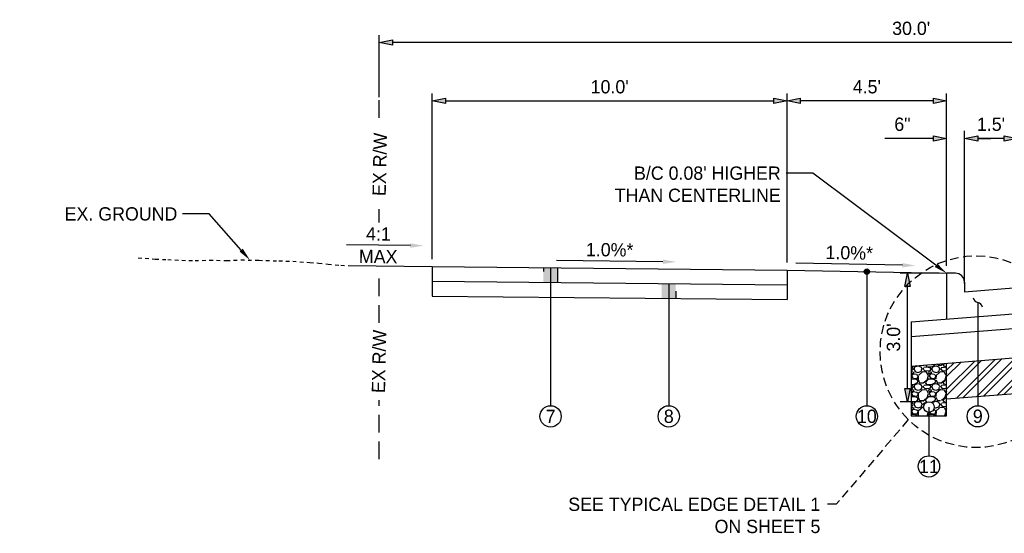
# Model space of a CAD drawing. Header units: feet. Extents: x 18895 to 19174, y 13693 to 13938.
# Tile 8 of 17: x 18953 to 18981, y 13819 to 13834. Entities that reach past the tile are written whole.
import ezdxf
from ezdxf import colors
from ezdxf.entities.mleader import LeaderData, LeaderLine
from ezdxf.math import Vec2, Vec3

# ---------------------------------------------------------------- set-up
doc = ezdxf.new("R2010")
doc.units = ezdxf.units.FT
doc.header["$MEASUREMENT"] = 0
for name, pattern in [('DASHED', [0.75, 0.5, -0.25]), ('DASHED2', [0.375, 0.25, -0.125]), ('OhDOT_USTN2', [0.11, 0.069, -0.041])]:
    doc.linetypes.add(name, pattern=pattern)
for name, color, linetype in [('PF_X_Ground_Line', 3, 'OhDOT_USTN2'), ('PV_P_EOP', 7, 'Continuous'), ('PV_P_Text', 7, 'Continuous'), ('PV_X_Text', 7, 'Continuous'), ('RW_X_Right_of_Way', 7, 'ROWEX-COEC')]:
    doc.layers.add(name, color=color, linetype=linetype)
doc.styles.add('Slanted-Normal', font='font31.shx', dxfattribs={"height": 0.125})
doc.styles.get("Standard").update_dxf_attribs({"font": 'font31.shx'})
doc.styles.add('Straight-Normal', font='font30.shx', dxfattribs={"height": 0.14})
doc.linetypes.add('ROWEX-COEC', pattern='A,0.75,-0.05,["Ex R/W",Straight-Normal,S=1,R=0,X=0,Y=-0.06],-0.7,0.75,-0.3,0.75,-0.3,0.75,-0.3,0.75,-0.3', length=5.7)
doc.dimstyles.new('Dec-1  Slanted', dxfattribs={"dimtxt": 0.125, "dimasz": 0.125, "dimexe": 0.07, "dimexo": 0.07, "dimgap": 0.07, "dimtad": 1, "dimdec": 1, "dimzin": 3, "dimdsep": 46, "dimtxsty": 'Slanted-Normal', "dimblk": 'Dim1', "dimcen": 0, "dimclrd": 95, "dimclre": 95, "dimclrt": 7, "dimadec": 1, "dimazin": 3, "dimtfac": 1, "dimtdec": 1, "dimtix": 1, "dimtofl": 0, "dimtmove": 1, "dimatfit": 3, "dimldrblk": 'Dim1', "dimfxl": 1, "dimtolj": 1, "dimtzin": 0, "dimlwd": -1, "dimlwe": -1, "dimarcsym": 0})

# ---------------------------------------------------------------- blocks, each defined once
blk = doc.blocks.new('Dim1')
h = blk.add_hatch(color=4)
h.dxf.hatch_style = 1
h.paths.add_polyline_path([(0, 0), (-1, -0.2), (-1, 0.2)])
at = {"color": 4}
blk.add_lwpolyline([(0, 0), (-1, -0.2), (-1, 0.2), (0, 0)], dxfattribs=at)
blk = doc.blocks.new('*D898')
at = {"layer": 'Defpoints', "color": 0, "transparency": 16777216}
for p in [(18979.808, 13830.509), (18979.808, 13826.206), (18981.308, 13826.326)]:
    blk.add_point(p, dxfattribs=at)
at = {"layer": 'PV_X_Text', "color": 95, "linetype": 'Continuous', "transparency": 16777216}
for p, q in [((18979.808, 13826.416), (18979.808, 13830.719)), ((18981.308, 13826.536), (18981.308, 13830.719)), ((18980.933, 13830.509), (18980.183, 13830.509))]:
    blk.add_line(p, q, dxfattribs=at)
at = {"layer": 'PV_X_Text', "color": 95, "transparency": 16777216, "xscale": 0.375, "yscale": 0.375, "zscale": 0.375, "rotation": 180}
blk.add_blockref('Dim1', (18979.808, 13830.509), dxfattribs=at)
at = {"layer": 'PV_X_Text', "color": 95, "transparency": 16777216, "xscale": 0.375, "yscale": 0.375, "zscale": 0.375}
blk.add_blockref('Dim1', (18981.308, 13830.509), dxfattribs=at)
at = {"layer": 'PV_X_Text', "color": 7, "transparency": 16777216, "insert": (18980.558, 13830.906), "char_height": 0.375, "attachment_point": 5, "style": 'Slanted-Normal'}
blk.add_mtext("\\A1;1.5'", dxfattribs=at)
blk = doc.blocks.new('*D899')
at = {"layer": 'Defpoints', "color": 0, "transparency": 16777216}
for p in [(18979.808, 13830.509), (18979.308, 13826.706), (18979.808, 13826.558)]:
    blk.add_point(p, dxfattribs=at)
at = {"layer": 'PV_X_Text', "color": 95, "linetype": 'Continuous', "transparency": 16777216}
for p, q in [((18979.308, 13826.916), (18979.308, 13830.719)), ((18979.808, 13826.768), (18979.808, 13830.719)), ((18978.933, 13830.509), (18977.564, 13830.509)), ((18980.183, 13830.509), (18980.558, 13830.509))]:
    blk.add_line(p, q, dxfattribs=at)
at = {"layer": 'PV_X_Text', "color": 95, "transparency": 16777216, "xscale": 0.375, "yscale": 0.375, "zscale": 0.375}
blk.add_blockref('Dim1', (18979.308, 13830.509), dxfattribs=at)
at = {"layer": 'PV_X_Text', "color": 95, "transparency": 16777216, "xscale": 0.375, "yscale": 0.375, "zscale": 0.375, "rotation": 180}
blk.add_blockref('Dim1', (18979.808, 13830.509), dxfattribs=at)
at = {"layer": 'PV_X_Text', "color": 7, "transparency": 16777216, "insert": (18978.061, 13830.906), "char_height": 0.375, "attachment_point": 5, "style": 'Slanted-Normal'}
blk.add_mtext('\\A1;6"', dxfattribs=at)
blk = doc.blocks.new('*D900')
at = {"layer": 'Defpoints', "color": 0, "transparency": 16777216}
for p in [(18974.808, 13831.566), (18974.808, 13826.796), (18979.308, 13826.706)]:
    blk.add_point(p, dxfattribs=at)
at = {"layer": 'PV_X_Text', "color": 95, "linetype": 'Continuous', "transparency": 16777216}
for p, q in [((18974.808, 13827.006), (18974.808, 13831.776)), ((18979.308, 13826.916), (18979.308, 13831.776)), ((18978.933, 13831.566), (18975.183, 13831.566))]:
    blk.add_line(p, q, dxfattribs=at)
at = {"layer": 'PV_X_Text', "color": 95, "transparency": 16777216, "xscale": 0.375, "yscale": 0.375, "zscale": 0.375, "rotation": 180}
blk.add_blockref('Dim1', (18974.808, 13831.566), dxfattribs=at)
at = {"layer": 'PV_X_Text', "color": 95, "transparency": 16777216, "xscale": 0.375, "yscale": 0.375, "zscale": 0.375}
blk.add_blockref('Dim1', (18979.308, 13831.566), dxfattribs=at)
at = {"layer": 'PV_X_Text', "color": 7, "transparency": 16777216, "insert": (18977.058, 13831.963), "char_height": 0.375, "attachment_point": 5, "style": 'Slanted-Normal'}
blk.add_mtext("\\A1;4.5'", dxfattribs=at)
blk = doc.blocks.new('*D901')
at = {"layer": 'Defpoints', "color": 0, "transparency": 16777216}
for p in [(18974.808, 13831.566), (18964.808, 13826.896), (18974.808, 13826.796)]:
    blk.add_point(p, dxfattribs=at)
at = {"layer": 'PV_X_Text', "color": 95, "linetype": 'Continuous', "transparency": 16777216}
for p, q in [((18964.808, 13827.106), (18964.808, 13831.776)), ((18974.808, 13827.006), (18974.808, 13831.776)), ((18965.183, 13831.566), (18974.433, 13831.566))]:
    blk.add_line(p, q, dxfattribs=at)
at = {"layer": 'PV_X_Text', "color": 95, "transparency": 16777216, "xscale": 0.375, "yscale": 0.375, "zscale": 0.375, "rotation": 180}
blk.add_blockref('Dim1', (18964.808, 13831.566), dxfattribs=at)
at = {"layer": 'PV_X_Text', "color": 95, "transparency": 16777216, "xscale": 0.375, "yscale": 0.375, "zscale": 0.375}
blk.add_blockref('Dim1', (18974.808, 13831.566), dxfattribs=at)
at = {"layer": 'PV_X_Text', "color": 7, "transparency": 16777216, "insert": (18969.808, 13831.963), "char_height": 0.375, "attachment_point": 5, "style": 'Slanted-Normal'}
blk.add_mtext("\\A1;10.0'", dxfattribs=at)
blk = doc.blocks.new('*D902')
at = {"layer": 'Defpoints', "color": 0, "transparency": 16777216}
for p in [(18963.308, 13833.213), (18963.308, 13831.464), (18993.308, 13831.566)]:
    blk.add_point(p, dxfattribs=at)
at = {"layer": 'PV_X_Text', "color": 95, "linetype": 'Continuous', "transparency": 16777216}
for p, q in [((18963.308, 13831.674), (18963.308, 13833.423)), ((18993.308, 13831.776), (18993.308, 13833.423)), ((18992.933, 13833.213), (18963.683, 13833.213))]:
    blk.add_line(p, q, dxfattribs=at)
at = {"layer": 'PV_X_Text', "color": 95, "transparency": 16777216, "xscale": 0.375, "yscale": 0.375, "zscale": 0.375, "rotation": 180}
blk.add_blockref('Dim1', (18963.308, 13833.213), dxfattribs=at)
at = {"layer": 'PV_X_Text', "color": 95, "transparency": 16777216, "xscale": 0.375, "yscale": 0.375, "zscale": 0.375}
blk.add_blockref('Dim1', (18993.308, 13833.213), dxfattribs=at)
at = {"layer": 'PV_X_Text', "color": 7, "transparency": 16777216, "insert": (18978.308, 13833.611), "char_height": 0.375, "attachment_point": 5, "style": 'Slanted-Normal'}
blk.add_mtext("\\A1;30.0'", dxfattribs=at)
blk = doc.blocks.new('_Integral')
at = {"color": 0, "linetype": 'ByBlock', "lineweight": -2}
for centre, start, end in [((0.445, -0.091), 102, 168), ((-0.445, 0.091), 282, 348)]:
    blk.add_arc(centre, 0.454, start, end, dxfattribs=at)
blk = doc.blocks.new('*D977')
at = {"layer": 'Defpoints', "color": 0, "transparency": 16777216}
for p in [(18978.208, 13826.706), (18979.308, 13826.706), (18978.808, 13823.082)]:
    blk.add_point(p, dxfattribs=at)
at = {"layer": 'PV_X_Text', "color": 95, "linetype": 'Continuous', "transparency": 16777216}
for p, q in [((18979.098, 13826.706), (18977.998, 13826.706)), ((18978.208, 13823.457), (18978.208, 13826.331)), ((18978.598, 13823.082), (18977.998, 13823.082))]:
    blk.add_line(p, q, dxfattribs=at)
at = {"layer": 'PV_X_Text', "color": 95, "transparency": 16777216, "xscale": 0.375, "yscale": 0.375, "zscale": 0.375}
for p, rotation in [((18978.208, 13826.706), 90), ((18978.208, 13823.082), 270)]:
    blk.add_blockref('Dim1', p, dxfattribs=dict(at, rotation=rotation))
at = {"layer": 'PV_X_Text', "color": 7, "transparency": 16777216, "insert": (18977.811, 13824.894), "char_height": 0.375, "attachment_point": 5, "rotation": 90, "style": 'Slanted-Normal'}
blk.add_mtext("\\A1;3.0'", dxfattribs=at)

msp = doc.modelspace()

# ---------------------------------------------------------------- hatches: boundary and pattern name
at = {"layer": 'PV_P_Text'}
h = msp.add_hatch(color=256, dxfattribs=at)
h.dxf.hatch_style = 1
h.paths.add_polyline_path([(18968.341, 13826.861), (18967.941, 13826.865), (18967.938, 13826.448), (18968.338, 13826.444)])
h = msp.add_hatch(color=256, dxfattribs=at)
h.dxf.hatch_style = 1
h.paths.add_polyline_path([(18971.671, 13826.411), (18971.271, 13826.415), (18971.269, 13825.998), (18971.669, 13825.994)])
at = {"layer": 'PV_X_Text', "transparency": 33554597}
h = msp.add_hatch(dxfattribs=at)
h.set_pattern_fill('ANSI32', color=256)
h.paths.add_polyline_path([(18979.308, 13824.167), (18981.308, 13824.327), (18993.308, 13824.567), (19005.308, 13824.328), (19007.308, 13824.168), (19007.308, 13823.164), (19005.258, 13823.328), (18993.308, 13823.567), (18981.358, 13823.328), (18979.308, 13823.164)])
at = {"layer": 'PV_X_Text', "transparency": 33554585}
h = msp.add_hatch(dxfattribs=at)
h.set_pattern_fill('GRAVEL', color=256, scale=0.5)
h.set_pattern_definition([(228.0127875, (0.36, 0.5), (-4, -4.5), [0.067268, -6.659544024]), (184.96974073, (0.315, 0.45), (6, 0.5), [0.115434, -11.427962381]), (132.51044708, (0.2, 0.44), (5, -5.5), [0.081394, -8.058016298]), (267.27368901, (0.005, 0.315), (0.5, 10), [0.105119, -10.406779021]), (292.83365418, (0, 0.21), (-2.5, 6), [0.1030775, -10.204686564]), (357.27368901, (0.04, 0.115), (-10, 0.5), [0.105119, -10.406779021]), (37.69424047, (0.145, 0.11), (-6.5, -5), [0.1390145, -13.762424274]), (72.255328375, (0.255, 0.195), (3.5, 11), [0.131244, -12.993160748]), (121.42956562, (0.295, 0.32), (-4, 6.5), [0.105475, -10.442036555]), (175.2363583, (0.24, 0.41), (5.5, -0.5), [0.120416, -5.900381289]), (222.3974378, (0.12, 0.42), (-6, -5.5), [0.155724, -15.416687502]), (138.81407483, (0.5, 0.31), (-3.5, 3), [0.0531505, -5.261922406]), (171.46923439, (0.46, 0.345), (6.5, -1), [0.1011185, -10.010755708]), (225, (0.36, 0.36), (-6e-17, -0.5), [0.0707105, -0.636396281]), (203.1985905, (0.325, 0.42), (2.5, 1), [0.038079, -3.769807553]), (291.8014095, (0.29, 0.405), (-0.5, 1.5), [0.0538515, -2.638730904]), (30.96375653, (0.31, 0.355), (1.5, 1), [0.0874645, -2.828011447]), (161.5650512, (0.385, 0.4), (1, -0.5), [0.0632455, -1.51789333]), (16.38954033, (0, 0.405), (5, 1.5), [0.0886, -8.771422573]), (70.34617594, (0.085, 0.43), (-2, -5.5), [0.0743305, -7.358703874]), (293.1985905, (0.385, 0.5), (-1, 2.5), [0.0761575, -3.731729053]), (343.61045967, (0.415, 0.43), (-5, 1.5), [0.0886, -8.771422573]), (339.44395478, (0, 0.095), (-2.5, 1), [0.08544, -4.186561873]), (294.77514057, (0.08, 0.065), (-2.5, 5.5), [0.071589, -7.087321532]), (66.8014095, (0.39, 0), (1, 2.5), [0.0761575, -3.731729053]), (17.35402464, (0.42, 0.07), (-6.5, -2), [0.0838155, -8.297711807]), (69.44395478, (0.145, 0), (-1, -2.5), [0.04272, -4.229281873]), (101.30993247, (0.36, 0), (-0.5, 2), [0.025495, -2.524014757]), (165.96375653, (0.355, 0.025), (1.5, -0.5), [0.1030775, -1.958475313]), (186.00900596, (0.255, 0.05), (5, 0.5), [0.095525, -9.456961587]), (303.6900675, (0.31, 0.31), (-0.5, 1), [0.072111, -1.730664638]), (353.15722659, (0.35, 0.25), (8.5, -1), [0.125897, -12.463781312]), (60.9453959, (0.475, 0.235), (-2, -3.5), [0.051478, -5.09633707]), (90, (0.5, 0.28), (-0.5, 0.5), [0.03, -0.47]), (120.25643716, (0.245, 0.065), (2, -3.5), [0.069462, -6.876759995]), (48.0127875, (0.21, 0.125), (4, 4.5), [0.134536, -6.592276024]), (0, (0.3, 0.225), (0.5, 0.5), [0.13, -0.37]), (325.30484647, (0.43, 0.225), (5, -3.5), [0.079057, -7.82663715]), (254.0546041, (0.495, 0.18), (-0.5, -2), [0.072801, -3.567253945]), (207.64597536, (0.475, 0.11), (-9.5, -5), [0.1185325, -11.734737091]), (175.42607874, (0.37, 0.055), (-6.5, 0.5), [0.1253995, -12.414536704])])
edge = h.paths.add_edge_path()
edge.add_arc((18978.808, 13822.932), 0.15, 0, 360)
h.paths.add_polyline_path([(18979.308, 13824.167), (18978.308, 13824.087), (18978.308, 13822.682), (18979.308, 13822.682)])
at = {"layer": 'RW_X_Right_of_Way'}
h = msp.add_hatch(color=256, dxfattribs=at)
h.dxf.hatch_style = 1
edge = h.paths.add_edge_path()
edge.add_arc((18977.058, 13826.751), 0.075, 0, 360)

# ---------------------------------------------------------------- linework, layer by layer
at = {"layer": 'PF_X_Ground_Line'}
msp.add_lwpolyline([(18956.516, 13827.144), (18956.999, 13827.103), (18957.35, 13827.093), (18957.748, 13827.071), (18958.119, 13827.061), (18958.528, 13827.077), (18959.006, 13827.061), (18959.415, 13827.082), (18959.919, 13827.071), (18960.481, 13827.055), (18960.874, 13827.045), (18961.357, 13827.008), (18961.607, 13826.992), (18961.871, 13826.965), (18962.232, 13826.933), (18962.433, 13826.92)], dxfattribs=at)
at = {"layer": 'PV_P_EOP', "linetype": 'DASHED'}
for points in [[(18963.308, 13831.086), (18963.308, 13831.842)], [(18963.308, 13828.137), (18963.308, 13828.515)], [(18963.308, 13825.309), (18963.308, 13826.759)], [(18963.308, 13821.464), (18963.308, 13823.131)]]:
    msp.add_lwpolyline(points, dxfattribs=at)
at = {"layer": 'PV_P_EOP'}
msp.add_circle((18978.808, 13822.932), 0.15, dxfattribs=at)
at = {"layer": 'PV_P_Text'}
for points in [[(18962.433, 13826.92), (18964.808, 13826.896)], [(18964.808, 13826.896), (18964.808, 13826.063)], [(18964.808, 13826.896), (18974.808, 13826.796)], [(18967.941, 13826.865), (18967.941, 13826.753)], [(18968.341, 13826.861), (18968.338, 13826.444)], [(18974.808, 13826.796), (18974.808, 13825.963)], [(18974.808, 13826.796), (18979.308, 13826.706)], [(18979.308, 13826.706), (18979.308, 13825.414)], [(18979.558, 13826.706), (18979.308, 13826.706)], [(18964.808, 13826.479), (18974.808, 13826.379)], [(18971.474, 13826.413), (18971.474, 13826.063)], [(18979.808, 13826.456), (18979.808, 13826.185)], [(18971.669, 13826.202), (18971.669, 13825.994)], [(18979.808, 13826.185), (18981.308, 13826.305)], [(18964.808, 13826.063), (18974.808, 13825.963)], [(18978.308, 13825.334), (18981.308, 13825.574)], [(18978.308, 13825.334), (18978.308, 13822.682), (18979.308, 13822.682), (18979.308, 13824.167)], [(18978.308, 13824.921), (18981.308, 13825.161)], [(18978.308, 13824.087), (18981.308, 13824.327)], [(18979.308, 13823.164), (18981.358, 13823.328)]]:
    msp.add_lwpolyline(points, dxfattribs=at)
msp.add_arc((18979.558, 13826.456), 0.25, 0, 90, dxfattribs=at)
at = {"layer": 'PV_X_Text', "linetype": 'ByBlock', "lineweight": -2}
for points in [[(18964.189, 13827.487), (18962.389, 13827.505)], [(18971.309, 13827.031), (18968.308, 13827.061)], [(18978.059, 13826.931), (18975.058, 13826.991)]]:
    msp.add_lwpolyline(points, dxfattribs=at)
at = {"layer": 'PV_X_Text'}
for points in [[(18968.141, 13826.846), (18968.141, 13822.969)], [(18977.058, 13826.751), (18977.058, 13822.969)], [(18971.474, 13826.413), (18971.474, 13822.969)], [(18978.808, 13822.932), (18978.808, 13821.558)]]:
    msp.add_lwpolyline(points, dxfattribs=at)
at = {"layer": 'PV_X_Text', "linetype": 'DASHED2', "lineweight": -2}
msp.add_lwpolyline([(18978.227, 13822.578), (18976.197, 13820.191), (18975.837, 13820.191)], dxfattribs=at)
at = {"layer": 'PV_X_Text', "linetype": 'DASHED2'}
msp.add_circle((18980.137, 13824.494), 2.705, dxfattribs=at)
at = {"layer": 'PV_X_Text'}
for centre in [(18968.141, 13822.669), (18971.474, 13822.669), (18977.058, 13822.669), (18980.186, 13822.671), (18978.808, 13821.258)]:
    msp.add_circle(centre, 0.3, dxfattribs=at)
for points in [[(18964.189, 13827.55), (18964.564, 13827.483), (18964.188, 13827.425)], [(18971.309, 13827.093), (18971.684, 13827.027), (18971.308, 13826.968)], [(18978.06, 13826.993), (18978.434, 13826.923), (18978.057, 13826.868)]]:
    msp.add_solid(points, dxfattribs=at)
at = {"layer": 'RW_X_Right_of_Way'}
msp.add_circle((18977.058, 13826.751), 0.075, dxfattribs=at)

# ---------------------------------------------------------------- texts
at = {"layer": 'PV_X_Text', "char_height": 0.375, "width": 2.18377, "attachment_point": 5, "style": 'Slanted-Normal'}
for s, insert, rotation in [('EX R/W', (18963.328, 13829.776), 88.8542), ('4:1', (18963.289, 13827.816), 359.4271), ('1.0%*', (18969.808, 13827.366), 359.4271), ('1.0%*', (18976.562, 13827.281), 358.8542), ('MAX', (18963.282, 13827.177), 359.4271), ('EX R/W', (18963.308, 13824.22), 88.8542)]:
    msp.add_mtext(s, dxfattribs=dict(at, insert=insert, rotation=rotation))
at = {"layer": 'PV_X_Text', "char_height": 0.375, "attachment_point": 5, "style": 'Slanted-Normal'}
for s, insert in [('7', (18968.141, 13822.669)), ('8', (18971.474, 13822.669)), ('10', (18977.058, 13822.669)), ('9', (18980.186, 13822.671)), ('11', (18978.808, 13821.258))]:
    msp.add_mtext_dynamic_manual_height_columns(s, width=2.46234, gutter_width=0.625, heights=[0], dxfattribs=dict(at, insert=insert))
at = {"layer": 'PV_X_Text', "insert": (18975.747, 13820.378), "char_height": 0.375, "attachment_point": 3}
msp.add_mtext('SEE TYPICAL EDGE DETAIL 1\\PON SHEET 5', dxfattribs=at)

# ---------------------------------------------------------------- dimensions: what is measured, and where the dimension line sits
at = {"layer": 'PV_X_Text'}
for base, p1, p2, text, picture, middle in [((18963.308, 13833.213), (18993.308, 13831.566), (18963.308, 13831.464), "30.0'", '*D902', (18978.308, 13833.611)), ((18974.808, 13831.566), (18964.808, 13826.896), (18974.808, 13826.796), "10.0'", '*D901', (18969.808, 13831.963)), ((18974.808, 13831.566), (18979.308, 13826.706), (18974.808, 13826.796), "4.5'", '*D900', (18977.058, 13831.963)), ((18979.808, 13830.509), (18981.308, 13826.326), (18979.808, 13826.206), "1.5'", '*D898', (18980.558, 13830.906))]:
    dim = msp.add_linear_dim(base=base, p1=p1, p2=p2, text=text, dimstyle='Dec-1  Slanted', override={"dimpost": "'"}, dxfattribs=at)
    dim.commit()
    dim.dimension.update_dxf_attribs({"geometry": picture, "text_midpoint": middle})
dim = msp.add_linear_dim(base=(18979.808, 13830.509), p1=(18979.308, 13826.706), p2=(18979.808, 13826.558), text='6"', dimstyle='Dec-1  Slanted', override={"dimpost": "'"}, dxfattribs=at)
dim.commit()
dim.dimension.update_dxf_attribs({"geometry": '*D899', "text_midpoint": (18978.061, 13830.509), "dimtype": 160})
dim = msp.add_linear_dim(base=(18978.208, 13826.706), p1=(18978.808, 13823.082), p2=(18979.308, 13826.706), angle=90, text="3.0'", dimstyle='Dec-1  Slanted', override={"dimpost": "'"}, dxfattribs=at)
dim.commit()
dim.dimension.update_dxf_attribs({"geometry": '*D977', "text_midpoint": (18978.208, 13824.894), "dimtype": 160})

# ---------------------------------------------------------------- leaders
ml = msp.add_multileader_mtext('Standard', dxfattribs=at)
ml.set_content("B/C 0.08' HIGHER \\PTHAN CENTERLINE", color=256, style='Slanted-Normal')
ml.set_leader_properties()
ml.build(insert=Vec2(0, 0))
ml.multileader.update_dxf_attribs({"dogleg_length": 0.25, "arrow_head_size": 0.375, "scale": 3})
ctx = ml.context
ctx.base_point, ctx.scale, ctx.char_height, ctx.arrow_head_size, ctx.landing_gap_size, ctx.plane_origin = Vec3(18969.627, 13829.529), 3, 0.375, 0.375, 0.15, Vec3(18979.364, 13826.68)
ctx.text_align_type = 2
notes = []
notes.append((ctx, [(1, (1, 1, 0), (18975.531, 13829.529), (-1, 0), 0.75, [(0, [(18979.308, 13826.706)], 0, [])])]))
ctx.mtext.insert, ctx.mtext.width, ctx.mtext.alignment, ctx.mtext.flow_direction = Vec3(18974.631, 13829.717), 7.15171, 3, 5
at = {"layer": 'PV_X_Text', "linetype": 'DASHED2'}
ml = msp.add_multileader_mtext('Standard', dxfattribs=at)
ml.set_content('EX. GROUND', color=256, style='Slanted-Normal')
ml.set_leader_properties()
ml.build(insert=Vec2(0, 0))
ml.multileader.update_dxf_attribs({"dogleg_length": 0.25, "arrow_head_size": 0.375, "scale": 3})
ctx = ml.context
ctx.base_point, ctx.scale, ctx.char_height, ctx.arrow_head_size, ctx.landing_gap_size, ctx.plane_origin = Vec3(18954.229, 13828.381), 3, 0.375, 0.375, 0.15, Vec3(18959.667, 13827.077)
ctx.text_align_type = 2
notes.append((ctx, [(0, (1, 1, 0), (18958.52, 13828.381), (-1, 0), 0.75, [(0, [(18959.667, 13827.077)], 0, [])])]))
ctx.mtext.insert, ctx.mtext.alignment, ctx.mtext.flow_direction = Vec3(18957.62, 13828.568), 3, 5
at = {"layer": 'PV_X_Text'}
ml = msp.add_multileader_mtext('Standard', dxfattribs=at)
ml.set_content('', color=256)
ml.set_leader_properties()
ml.set_arrow_properties(name='INTEGRAL')
ml.build(insert=Vec2(0, 0))
ml.multileader.update_dxf_attribs({"dogleg_length": 0, "arrow_head_size": 0.375})
ctx = ml.context
ctx.base_point, ctx.char_height, ctx.arrow_head_size, ctx.landing_gap_size, ctx.plane_origin = Vec3(18980.186, 13822.971), 0.18, 0.375, 0, Vec3(18980.186, 13825.88)
notes.append((ctx, [(0, (1, 1, 0), (18980.186, 13822.971), (1, 0), 0, [(0, [(18980.186, 13825.88)], 0, [])])]))
ctx.mtext.insert, ctx.mtext.flow_direction = Vec3(18980.186, 13823.061), 5
for ctx, leaders in notes:
    for number, flags, end, landing, length, lines in leaders:
        leader = LeaderData()
        leader.index, (leader.has_last_leader_line, leader.has_dogleg_vector, leader.attachment_direction) = number, flags
        leader.last_leader_point, leader.dogleg_vector, leader.dogleg_length = Vec3(end), Vec3(landing), length
        for number, points, colour, breaks in lines:
            line = LeaderLine()
            line.index, line.vertices, line.color, line.breaks = number, Vec3.list(points), colors.encode_raw_color(colour), breaks
            leader.lines.append(line)
        ctx.leaders.append(leader)

doc.saveas('drawing.dxf')
